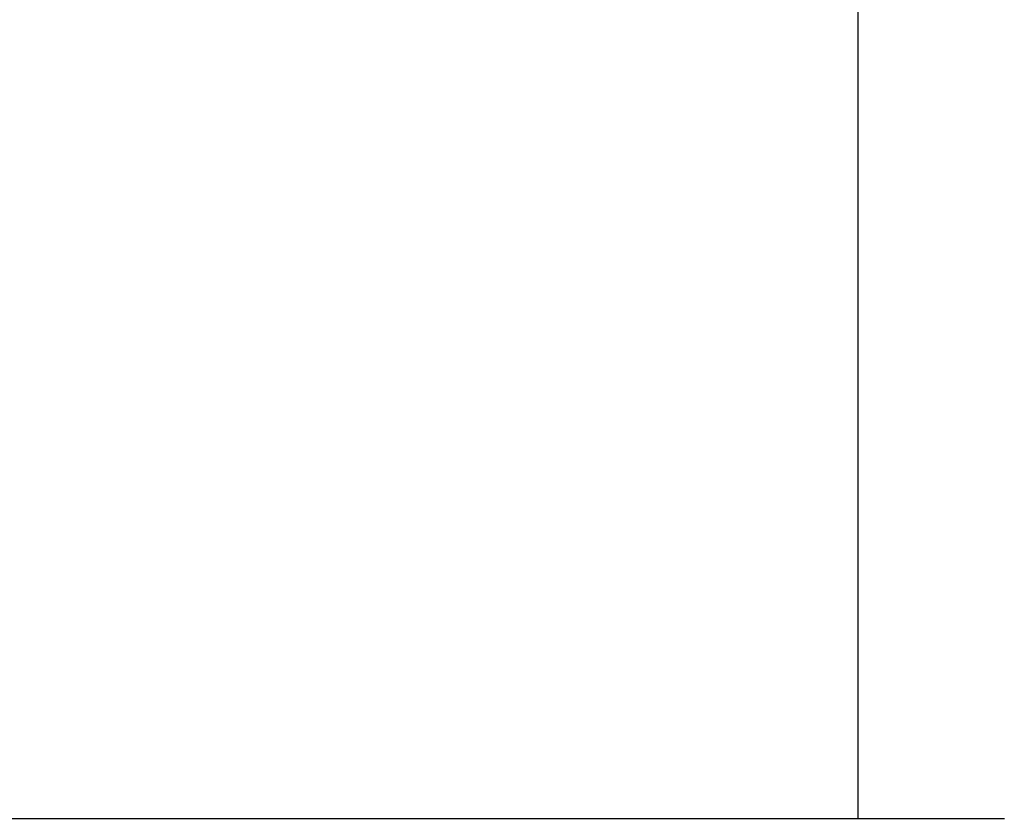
# Model space of a CAD drawing. Header units: millimetres. Extents: x 0 to 210, y 0 to 297.
# Tile 20 of 40: x 97 to 107, y 148 to 156. Entities that reach past the tile are written whole.
import ezdxf
from ezdxf.enums import TextEntityAlignment as Align

# ---------------------------------------------------------------- set-up
doc = ezdxf.new("R2010")
doc.units = ezdxf.units.MM
doc.header["$LTSCALE"] = 19.36
doc.layers.get('0').update_dxf_attribs({"linetype": 'CONTINUOUS'})
doc.layers.add('Z_DIM_2D', color=7, linetype='CONTINUOUS')
doc.styles.add('TEXTSTYLE_3', font='tridonic-metric-print-light.otf')
doc.dimstyles.new('DIMSTYLE_2', dxfattribs={"dimtxt": 2.2, "dimasz": 3.5, "dimexe": 1.5, "dimexo": 0, "dimgap": 0.55, "dimtad": 1, "dimlfac": 1.666667, "dimdsep": 46, "dimtxsty": 'TEXTSTYLE_3', "dimblk": '_FILLED', "dimblk1": '_FILLED', "dimblk2": '_FILLED', "dimcen": 0.09, "dimclrt": 5, "dimadec": 4, "dimazin": 2, "dimtp": 0.3, "dimtm": 0.3, "dimtfac": 1, "dimtofl": 0, "dimtmove": 0, "dimatfit": 3, "dimldrblk": '_FILLED', "dimfxl": 1, "dimtolj": 1, "dimarcsym": 0})

# ---------------------------------------------------------------- blocks, each defined once
blk = doc.blocks.new('*D8')
at = {"layer": 'Z_DIM_2D', "color": 2, "linetype": 'CONTINUOUS'}
for p, q in [((78.129, 176.188), (107.09, 176.188)), ((105.59, 176.188), (105.59, 161.953)), ((105.59, 147.718), (105.59, 161.953)), ((88.869, 147.718), (107.09, 147.718))]:
    blk.add_line(p, q, dxfattribs=at)
at = {"layer": 'Z_DIM_2D', "color": 5, "linetype": 'CONTINUOUS', "style": 'TEXTSTYLE_3'}
blk.add_text('47.45', height=2.2, rotation=90, dxfattribs=at).set_placement((105.04, 161.953), align=Align.CENTER)
blk = doc.blocks.new('_FILLED')
at = {"color": 0, "linetype": 'BYBLOCK'}
blk.add_solid([(0, 0), (-1, 0.125), (-1, -0.125)], dxfattribs=at)
blk = doc.blocks.new('_NONE')

msp = doc.modelspace()

# ---------------------------------------------------------------- dimensions: what is measured, and where the dimension line sits
at = {"layer": 'Z_DIM_2D', "color": 2, "linetype": 'CONTINUOUS'}
dim = msp.add_linear_dim(base=(105.589536, 147.718413), p1=(78.128939, 176.188406), p2=(88.868939, 147.718413), angle=270, dimstyle='DIMSTYLE_2', override={"dimblk1": 'NONE', "dimblk2": 'NONE', "dimsah": 1}, dxfattribs=at)
dim.commit()
dim.dimension.update_dxf_attribs({"geometry": '*D8', "text_midpoint": (105.589536, 161.925316), "dimtype": 160})

doc.saveas('drawing.dxf')
